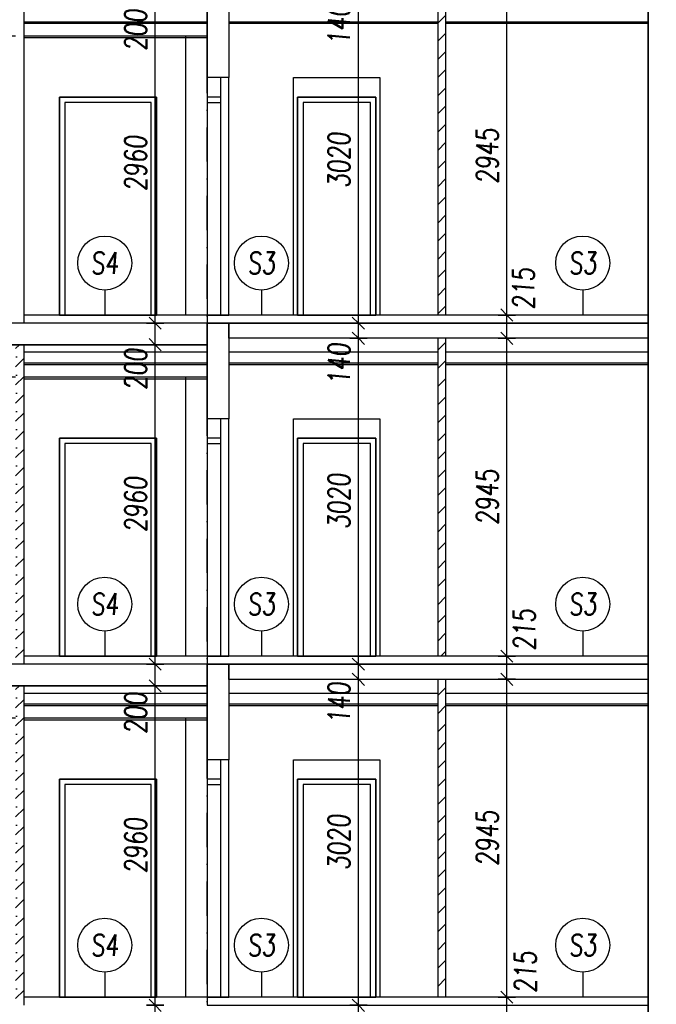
# Model space of a CAD drawing. Header units: millimetres. Extents: x -24606338 to 439687, y 151354 to 480404.
# Tile 56 of 93: x 356301 to 362198, y 194826 to 203949. Entities that reach past the tile are written whole.
import ezdxf
from ezdxf.enums import TextEntityAlignment as Align

# ---------------------------------------------------------------- set-up
doc = ezdxf.new("R2010")
doc.units = ezdxf.units.MM
doc.linetypes.add('ČERCHOVANÁ', pattern=[25.4, 12.7, -6.35, 0, -6.35])
for name, color, linetype in [('DVERE', 4, 'Continuous'), ('KOTY', 7, 'Continuous'), ('NOVA', 240, 'Continuous'), ('NOVÁ INTERIERY', 240, 'Continuous'), ('OSY', 7, 'Continuous'), ('TENKA', 4, 'Continuous'), ('TLUSTA', 2, 'Continuous'), ('ŽB', 3, 'Continuous')]:
    doc.layers.add(name, color=color, linetype=linetype)
doc.styles.add('CS-ROMANS', font='romans.shx', dxfattribs={"width": 0.75, "oblique": 5})
doc.styles.add('CS-ROMANS_100', font='romans.shx', dxfattribs={"width": 0.75, "oblique": 5, "height": 200})
doc.dimstyles.new('A_KÓTA_100', dxfattribs={"dimtxt": 200, "dimasz": 4, "dimexe": 100, "dimexo": 1500, "dimgap": 80, "dimtad": 1, "dimdec": 0, "dimdsep": 46, "dimtxsty": 'CS-ROMANS_100', "dimblk": 'KOT_CARA20', "dimcen": 90, "dimse1": 1, "dimse2": 1, "dimclrd": 256, "dimclre": 256, "dimclrt": 256, "dimadec": 0, "dimazin": 0, "dimtfac": 1, "dimtdec": 0, "dimtix": 1, "dimtmove": 2, "dimatfit": 3, "dimldrblk": 'OBLIQUE', "dimfxl": 1, "dimfxlon": 1, "dimtolj": 1, "dimarcsym": 0})

# ---------------------------------------------------------------- blocks, each defined once
blk = doc.blocks.new('KOT_CARA20')
for p, q in [((0, 0), (-14.1, -14.1)), ((0, 20), (0, -20)), ((0, 0), (14.1, 14.1))]:
    blk.add_line(p, q)
blk = doc.blocks.new('*D2764')
at = {"layer": 'Defpoints', "color": 0, "transparency": 16777216}
for p in [(360813.2, 194892.2), (362123.2, 194892.2), (361548.2, 194677.2)]:
    blk.add_point(p, dxfattribs=at)
at = {"layer": 'KOTY', "lineweight": -2, "transparency": 16777216}
blk.add_line((360813.2, 194681.2), (360813.2, 194888.2), dxfattribs=at)
at = {"layer": 'KOTY', "lineweight": -2, "transparency": 16777216, "xscale": 4, "yscale": 4, "zscale": 4}
for p, rotation in [((360813.2, 194892.2), 90), ((360813.2, 194677.2), 270)]:
    blk.add_blockref('KOT_CARA20', p, dxfattribs=dict(at, rotation=rotation))
at = {"layer": 'KOTY', "transparency": 16777216, "insert": (360984.7, 195124.2), "char_height": 200, "attachment_point": 5, "rotation": 90, "style": 'CS-ROMANS_100'}
blk.add_mtext('\\A1;215', dxfattribs=at)
blk = doc.blocks.new('_OBLIQUE')
at = {"color": 0, "linetype": 'ByBlock', "ltscale": 15}
blk.add_line((-0.5, -0.5), (0.5, 0.5), dxfattribs=at)
blk = doc.blocks.new('*D2765')
at = {"layer": 'Defpoints', "color": 0, "transparency": 16777216}
for p in [(360813.2, 197837.2), (362123.2, 197837.2), (362123.2, 194892.2)]:
    blk.add_point(p, dxfattribs=at)
at = {"layer": 'KOTY', "lineweight": -2, "transparency": 16777216}
blk.add_line((360813.2, 194896.2), (360813.2, 197833.2), dxfattribs=at)
at = {"layer": 'KOTY', "lineweight": -2, "transparency": 16777216, "xscale": 4, "yscale": 4, "zscale": 4}
for p, rotation in [((360813.2, 197837.2), 90), ((360813.2, 194892.2), 270)]:
    blk.add_blockref('KOT_CARA20', p, dxfattribs=dict(at, rotation=rotation))
at = {"layer": 'KOTY', "transparency": 16777216, "insert": (360633.2, 196364.7), "char_height": 200, "attachment_point": 5, "rotation": 90, "style": 'CS-ROMANS_100'}
blk.add_mtext('\\A1;2945', dxfattribs=at)
blk = doc.blocks.new('*D2766')
at = {"layer": 'Defpoints', "color": 0, "transparency": 16777216}
for p in [(360813.2, 198052.2), (362123.2, 198052.2), (362123.2, 197837.2)]:
    blk.add_point(p, dxfattribs=at)
at = {"layer": 'KOTY', "lineweight": -2, "transparency": 16777216}
blk.add_line((360813.2, 197841.2), (360813.2, 198048.2), dxfattribs=at)
at = {"layer": 'KOTY', "lineweight": -2, "transparency": 16777216, "xscale": 4, "yscale": 4, "zscale": 4}
for p, rotation in [((360813.2, 198052.2), 90), ((360813.2, 197837.2), 270)]:
    blk.add_blockref('KOT_CARA20', p, dxfattribs=dict(at, rotation=rotation))
at = {"layer": 'KOTY', "transparency": 16777216, "insert": (360975, 198296.2), "char_height": 200, "attachment_point": 5, "rotation": 90, "style": 'CS-ROMANS_100'}
blk.add_mtext('\\A1;215', dxfattribs=at)
blk = doc.blocks.new('*D2767')
at = {"layer": 'Defpoints', "color": 0, "transparency": 16777216}
for p in [(360813.2, 200997.2), (362123.2, 200997.2), (362123.2, 198052.2)]:
    blk.add_point(p, dxfattribs=at)
at = {"layer": 'KOTY', "lineweight": -2, "transparency": 16777216}
blk.add_line((360813.2, 198056.2), (360813.2, 200993.2), dxfattribs=at)
at = {"layer": 'KOTY', "lineweight": -2, "transparency": 16777216, "xscale": 4, "yscale": 4, "zscale": 4}
for p, rotation in [((360813.2, 200997.2), 90), ((360813.2, 198052.2), 270)]:
    blk.add_blockref('KOT_CARA20', p, dxfattribs=dict(at, rotation=rotation))
at = {"layer": 'KOTY', "transparency": 16777216, "insert": (360633.2, 199524.7), "char_height": 200, "attachment_point": 5, "rotation": 90, "style": 'CS-ROMANS_100'}
blk.add_mtext('\\A1;2945', dxfattribs=at)
blk = doc.blocks.new('*D2768')
at = {"layer": 'Defpoints', "color": 0, "transparency": 16777216}
for p in [(360813.2, 201212.2), (362123.2, 201212.2), (362123.2, 200997.2)]:
    blk.add_point(p, dxfattribs=at)
at = {"layer": 'KOTY', "lineweight": -2, "transparency": 16777216}
blk.add_line((360813.2, 201001.2), (360813.2, 201208.2), dxfattribs=at)
at = {"layer": 'KOTY', "lineweight": -2, "transparency": 16777216, "xscale": 4, "yscale": 4, "zscale": 4}
for p, rotation in [((360813.2, 201212.2), 90), ((360813.2, 200997.2), 270)]:
    blk.add_blockref('KOT_CARA20', p, dxfattribs=dict(at, rotation=rotation))
at = {"layer": 'KOTY', "transparency": 16777216, "insert": (360967.8, 201456.4), "char_height": 200, "attachment_point": 5, "rotation": 90, "style": 'CS-ROMANS_100'}
blk.add_mtext('\\A1;215', dxfattribs=at)
blk = doc.blocks.new('*D2769')
at = {"layer": 'Defpoints', "color": 0, "transparency": 16777216}
for p in [(360813.2, 204157.2), (362123.2, 204157.2), (362123.2, 201212.2)]:
    blk.add_point(p, dxfattribs=at)
at = {"layer": 'KOTY', "lineweight": -2, "transparency": 16777216}
blk.add_line((360813.2, 201216.2), (360813.2, 204153.2), dxfattribs=at)
at = {"layer": 'KOTY', "lineweight": -2, "transparency": 16777216, "xscale": 4, "yscale": 4, "zscale": 4}
for p, rotation in [((360813.2, 204157.2), 90), ((360813.2, 201212.2), 270)]:
    blk.add_blockref('KOT_CARA20', p, dxfattribs=dict(at, rotation=rotation))
at = {"layer": 'KOTY', "transparency": 16777216, "insert": (360633.2, 202684.7), "char_height": 200, "attachment_point": 5, "rotation": 90, "style": 'CS-ROMANS_100'}
blk.add_mtext('\\A1;2945', dxfattribs=at)
blk = doc.blocks.new('*D3313')
at = {"layer": 'Defpoints', "color": 0, "transparency": 16777216}
for p in [(357555.3, 194817.2), (357712, 194817.2), (357681.5, 194617.2)]:
    blk.add_point(p, dxfattribs=at)
at = {"layer": 'KOTY', "lineweight": -2, "transparency": 16777216}
blk.add_line((357555.3, 194621.2), (357555.3, 194813.2), dxfattribs=at)
at = {"layer": 'KOTY', "lineweight": -2, "transparency": 16777216, "xscale": 4, "yscale": 4, "zscale": 4}
for p, rotation in [((357555.3, 194817.2), 90), ((357555.3, 194617.2), 270)]:
    blk.add_blockref('KOT_CARA20', p, dxfattribs=dict(at, rotation=rotation))
at = {"layer": 'KOTY', "transparency": 16777216, "insert": (357375.3, 194365.6), "char_height": 200, "attachment_point": 5, "rotation": 90, "style": 'CS-ROMANS_100'}
blk.add_mtext('\\A1;200', dxfattribs=at)
blk = doc.blocks.new('*D3314')
at = {"layer": 'Defpoints', "color": 0, "transparency": 16777216}
for p in [(357555.3, 197777.2), (357733.3, 197777.2), (357712, 194817.2)]:
    blk.add_point(p, dxfattribs=at)
at = {"layer": 'KOTY', "lineweight": -2, "transparency": 16777216}
blk.add_line((357555.3, 194821.2), (357555.3, 197773.2), dxfattribs=at)
at = {"layer": 'KOTY', "lineweight": -2, "transparency": 16777216, "xscale": 4, "yscale": 4, "zscale": 4}
for p, rotation in [((357555.3, 197777.2), 90), ((357555.3, 194817.2), 270)]:
    blk.add_blockref('KOT_CARA20', p, dxfattribs=dict(at, rotation=rotation))
at = {"layer": 'KOTY', "transparency": 16777216, "insert": (357375.3, 196297.2), "char_height": 200, "attachment_point": 5, "rotation": 90, "style": 'CS-ROMANS_100'}
blk.add_mtext('\\A1;2960', dxfattribs=at)
blk = doc.blocks.new('*D3315')
at = {"layer": 'Defpoints', "color": 0, "transparency": 16777216}
for p in [(357555.3, 197977.2), (357767.5, 197977.2), (357733.3, 197777.2)]:
    blk.add_point(p, dxfattribs=at)
at = {"layer": 'KOTY', "lineweight": -2, "transparency": 16777216}
blk.add_line((357555.3, 197781.2), (357555.3, 197973.2), dxfattribs=at)
at = {"layer": 'KOTY', "lineweight": -2, "transparency": 16777216, "xscale": 4, "yscale": 4, "zscale": 4}
for p, rotation in [((357555.3, 197977.2), 90), ((357555.3, 197777.2), 270)]:
    blk.add_blockref('KOT_CARA20', p, dxfattribs=dict(at, rotation=rotation))
at = {"layer": 'KOTY', "transparency": 16777216, "insert": (357375.3, 197523.9), "char_height": 200, "attachment_point": 5, "rotation": 90, "style": 'CS-ROMANS_100'}
blk.add_mtext('\\A1;200', dxfattribs=at)
blk = doc.blocks.new('*D3316')
at = {"layer": 'Defpoints', "color": 0, "transparency": 16777216}
for p in [(357555.3, 200937.2), (357835.2, 200937.2), (357767.5, 197977.2)]:
    blk.add_point(p, dxfattribs=at)
at = {"layer": 'KOTY', "lineweight": -2, "transparency": 16777216}
blk.add_line((357555.3, 197981.2), (357555.3, 200933.2), dxfattribs=at)
at = {"layer": 'KOTY', "lineweight": -2, "transparency": 16777216, "xscale": 4, "yscale": 4, "zscale": 4}
for p, rotation in [((357555.3, 200937.2), 90), ((357555.3, 197977.2), 270)]:
    blk.add_blockref('KOT_CARA20', p, dxfattribs=dict(at, rotation=rotation))
at = {"layer": 'KOTY', "transparency": 16777216, "insert": (357375.3, 199457.2), "char_height": 200, "attachment_point": 5, "rotation": 90, "style": 'CS-ROMANS_100'}
blk.add_mtext('\\A1;2960', dxfattribs=at)
blk = doc.blocks.new('*D3317')
at = {"layer": 'Defpoints', "color": 0, "transparency": 16777216}
for p in [(357555.3, 201137.2), (357844.7, 201137.2), (357835.2, 200937.2)]:
    blk.add_point(p, dxfattribs=at)
at = {"layer": 'KOTY', "lineweight": -2, "transparency": 16777216}
blk.add_line((357555.3, 200941.2), (357555.3, 201133.2), dxfattribs=at)
at = {"layer": 'KOTY', "lineweight": -2, "transparency": 16777216, "xscale": 4, "yscale": 4, "zscale": 4}
for p, rotation in [((357555.3, 201137.2), 90), ((357555.3, 200937.2), 270)]:
    blk.add_blockref('KOT_CARA20', p, dxfattribs=dict(at, rotation=rotation))
at = {"layer": 'KOTY', "transparency": 16777216, "insert": (357375.3, 200710.3), "char_height": 200, "attachment_point": 5, "rotation": 90, "style": 'CS-ROMANS_100'}
blk.add_mtext('\\A1;200', dxfattribs=at)
blk = doc.blocks.new('*D3318')
at = {"layer": 'Defpoints', "color": 0, "transparency": 16777216}
for p in [(357555.3, 204097.2), (357748, 204097.2), (357844.7, 201137.2)]:
    blk.add_point(p, dxfattribs=at)
at = {"layer": 'KOTY', "lineweight": -2, "transparency": 16777216}
blk.add_line((357555.3, 201141.2), (357555.3, 204093.2), dxfattribs=at)
at = {"layer": 'KOTY', "lineweight": -2, "transparency": 16777216, "xscale": 4, "yscale": 4, "zscale": 4}
for p, rotation in [((357555.3, 204097.2), 90), ((357555.3, 201137.2), 270)]:
    blk.add_blockref('KOT_CARA20', p, dxfattribs=dict(at, rotation=rotation))
at = {"layer": 'KOTY', "transparency": 16777216, "insert": (357375.3, 202617.2), "char_height": 200, "attachment_point": 5, "rotation": 90, "style": 'CS-ROMANS_100'}
blk.add_mtext('\\A1;2960', dxfattribs=at)
blk = doc.blocks.new('*D3319')
at = {"layer": 'Defpoints', "color": 0, "transparency": 16777216}
for p in [(357555.3, 204297.2), (357778.1, 204297.2), (357748, 204097.2)]:
    blk.add_point(p, dxfattribs=at)
at = {"layer": 'KOTY', "lineweight": -2, "transparency": 16777216}
blk.add_line((357555.3, 204101.2), (357555.3, 204293.2), dxfattribs=at)
at = {"layer": 'KOTY', "lineweight": -2, "transparency": 16777216, "xscale": 4, "yscale": 4, "zscale": 4}
for p, rotation in [((357555.3, 204297.2), 90), ((357555.3, 204097.2), 270)]:
    blk.add_blockref('KOT_CARA20', p, dxfattribs=dict(at, rotation=rotation))
at = {"layer": 'KOTY', "transparency": 16777216, "insert": (357375.3, 203852.2), "char_height": 200, "attachment_point": 5, "rotation": 90, "style": 'CS-ROMANS_100'}
blk.add_mtext('\\A1;200', dxfattribs=at)
blk = doc.blocks.new('*D3354')
at = {"layer": 'Defpoints', "color": 0, "transparency": 16777216}
for p in [(359438.4, 194817.2), (360180.7, 194817.2), (360131.5, 194677.2)]:
    blk.add_point(p, dxfattribs=at)
at = {"layer": 'KOTY', "lineweight": -2, "transparency": 16777216}
for p, q in [((359438.4, 194821.2), (359438.4, 194825.2)), ((359438.4, 194677.2), (359438.4, 194817.2)), ((359438.4, 194673.2), (359438.4, 194669.2))]:
    blk.add_line(p, q, dxfattribs=at)
at = {"layer": 'KOTY', "lineweight": -2, "transparency": 16777216, "xscale": 4, "yscale": 4, "zscale": 4}
for p, rotation in [((359438.4, 194817.2), 270), ((359438.4, 194677.2), 90)]:
    blk.add_blockref('KOT_CARA20', p, dxfattribs=dict(at, rotation=rotation))
at = {"layer": 'KOTY', "transparency": 16777216, "insert": (359258.4, 194455.3), "char_height": 200, "attachment_point": 5, "rotation": 90, "style": 'CS-ROMANS_100'}
blk.add_mtext('\\A1;140', dxfattribs=at)
blk = doc.blocks.new('*D3355')
at = {"layer": 'Defpoints', "color": 0, "transparency": 16777216}
for p in [(359438.4, 197837.2), (359849.1, 197837.2), (360180.7, 194817.2)]:
    blk.add_point(p, dxfattribs=at)
at = {"layer": 'KOTY', "lineweight": -2, "transparency": 16777216}
blk.add_line((359438.4, 194821.2), (359438.4, 197833.2), dxfattribs=at)
at = {"layer": 'KOTY', "lineweight": -2, "transparency": 16777216, "xscale": 4, "yscale": 4, "zscale": 4}
for p, rotation in [((359438.4, 197837.2), 90), ((359438.4, 194817.2), 270)]:
    blk.add_blockref('KOT_CARA20', p, dxfattribs=dict(at, rotation=rotation))
at = {"layer": 'KOTY', "transparency": 16777216, "insert": (359258.4, 196327.2), "char_height": 200, "attachment_point": 5, "rotation": 90, "style": 'CS-ROMANS_100'}
blk.add_mtext('\\A1;3020', dxfattribs=at)
blk = doc.blocks.new('*D3356')
at = {"layer": 'Defpoints', "color": 0, "transparency": 16777216}
for p in [(359438.4, 197977.2), (359853.8, 197977.2), (359849.1, 197837.2)]:
    blk.add_point(p, dxfattribs=at)
at = {"layer": 'KOTY', "lineweight": -2, "transparency": 16777216}
for p, q in [((359438.4, 197981.2), (359438.4, 197985.2)), ((359438.4, 197837.2), (359438.4, 197977.2)), ((359438.4, 197833.2), (359438.4, 197829.2))]:
    blk.add_line(p, q, dxfattribs=at)
at = {"layer": 'KOTY', "lineweight": -2, "transparency": 16777216, "xscale": 4, "yscale": 4, "zscale": 4}
for p, rotation in [((359438.4, 197977.2), 270), ((359438.4, 197837.2), 90)]:
    blk.add_blockref('KOT_CARA20', p, dxfattribs=dict(at, rotation=rotation))
at = {"layer": 'KOTY', "transparency": 16777216, "insert": (359258.4, 197617.7), "char_height": 200, "attachment_point": 5, "rotation": 90, "style": 'CS-ROMANS_100'}
blk.add_mtext('\\A1;140', dxfattribs=at)
blk = doc.blocks.new('*D3357')
at = {"layer": 'Defpoints', "color": 0, "transparency": 16777216}
for p in [(359438.4, 200997.2), (359712.6, 200997.2), (359853.8, 197977.2)]:
    blk.add_point(p, dxfattribs=at)
at = {"layer": 'KOTY', "lineweight": -2, "transparency": 16777216}
blk.add_line((359438.4, 197981.2), (359438.4, 200993.2), dxfattribs=at)
at = {"layer": 'KOTY', "lineweight": -2, "transparency": 16777216, "xscale": 4, "yscale": 4, "zscale": 4}
for p, rotation in [((359438.4, 200997.2), 90), ((359438.4, 197977.2), 270)]:
    blk.add_blockref('KOT_CARA20', p, dxfattribs=dict(at, rotation=rotation))
at = {"layer": 'KOTY', "transparency": 16777216, "insert": (359258.4, 199487.2), "char_height": 200, "attachment_point": 5, "rotation": 90, "style": 'CS-ROMANS_100'}
blk.add_mtext('\\A1;3020', dxfattribs=at)
blk = doc.blocks.new('*D3358')
at = {"layer": 'Defpoints', "color": 0, "transparency": 16777216}
for p in [(359438.4, 201137.2), (359675.7, 201137.2), (359712.6, 200997.2)]:
    blk.add_point(p, dxfattribs=at)
at = {"layer": 'KOTY', "lineweight": -2, "transparency": 16777216}
for p, q in [((359438.4, 201141.2), (359438.4, 201145.2)), ((359438.4, 200997.2), (359438.4, 201137.2)), ((359438.4, 200993.2), (359438.4, 200989.2))]:
    blk.add_line(p, q, dxfattribs=at)
at = {"layer": 'KOTY', "lineweight": -2, "transparency": 16777216, "xscale": 4, "yscale": 4, "zscale": 4}
for p, rotation in [((359438.4, 201137.2), 270), ((359438.4, 200997.2), 90)]:
    blk.add_blockref('KOT_CARA20', p, dxfattribs=dict(at, rotation=rotation))
at = {"layer": 'KOTY', "transparency": 16777216, "insert": (359258.4, 200759.7), "char_height": 200, "attachment_point": 5, "rotation": 90, "style": 'CS-ROMANS_100'}
blk.add_mtext('\\A1;140', dxfattribs=at)
blk = doc.blocks.new('*D3359')
at = {"layer": 'Defpoints', "color": 0, "transparency": 16777216}
for p in [(359438.4, 204157.2), (359867.9, 204157.2), (359675.7, 201137.2)]:
    blk.add_point(p, dxfattribs=at)
at = {"layer": 'KOTY', "lineweight": -2, "transparency": 16777216}
blk.add_line((359438.4, 201141.2), (359438.4, 204153.2), dxfattribs=at)
at = {"layer": 'KOTY', "lineweight": -2, "transparency": 16777216, "xscale": 4, "yscale": 4, "zscale": 4}
for p, rotation in [((359438.4, 204157.2), 90), ((359438.4, 201137.2), 270)]:
    blk.add_blockref('KOT_CARA20', p, dxfattribs=dict(at, rotation=rotation))
at = {"layer": 'KOTY', "transparency": 16777216, "insert": (359258.4, 202647.2), "char_height": 200, "attachment_point": 5, "rotation": 90, "style": 'CS-ROMANS_100'}
blk.add_mtext('\\A1;3020', dxfattribs=at)
blk = doc.blocks.new('*D3360')
at = {"layer": 'Defpoints', "color": 0, "transparency": 16777216}
for p in [(359438.4, 204297.2), (359858.7, 204297.2), (359867.9, 204157.2)]:
    blk.add_point(p, dxfattribs=at)
at = {"layer": 'KOTY', "lineweight": -2, "transparency": 16777216}
for p, q in [((359438.4, 204301.2), (359438.4, 204305.2)), ((359438.4, 204157.2), (359438.4, 204297.2)), ((359438.4, 204153.2), (359438.4, 204149.2))]:
    blk.add_line(p, q, dxfattribs=at)
at = {"layer": 'KOTY', "lineweight": -2, "transparency": 16777216, "xscale": 4, "yscale": 4, "zscale": 4}
for p, rotation in [((359438.4, 204297.2), 270), ((359438.4, 204157.2), 90)]:
    blk.add_blockref('KOT_CARA20', p, dxfattribs=dict(at, rotation=rotation))
at = {"layer": 'KOTY', "transparency": 16777216, "insert": (359258.4, 203906.8), "char_height": 200, "attachment_point": 5, "rotation": 90, "style": 'CS-ROMANS_100'}
blk.add_mtext('\\A1;140', dxfattribs=at)
blk = doc.blocks.new('*D3473')
at = {"layer": 'Defpoints', "color": 0, "transparency": 16777216}
for p in [(356582.2, 253725.2), (347399.6, 186387.2), (348613.2, 186387.2)]:
    blk.add_point(p, dxfattribs=at)
at = {"layer": 'KOTY', "lineweight": -2, "transparency": 16777216}
blk.add_line((347399.6, 253721.2), (347399.6, 186391.2), dxfattribs=at)
at = {"layer": 'KOTY', "lineweight": -2, "transparency": 16777216, "xscale": 4, "yscale": 4, "zscale": 4}
for p, rotation in [((347399.6, 253725.2), 90), ((347399.6, 186387.2), 270)]:
    blk.add_blockref('KOT_CARA20', p, dxfattribs=dict(at, rotation=rotation))
at = {"layer": 'KOTY', "transparency": 16777216, "insert": (347219.6, 220056.2), "char_height": 200, "attachment_point": 5, "rotation": 90, "style": 'CS-ROMANS_100'}
blk.add_mtext('\\A1;67338', dxfattribs=at)

msp = doc.modelspace()

# ---------------------------------------------------------------- hatches: boundary and pattern name
at = {"layer": 'NOVÁ INTERIERY', "true_color": 0xf00000}
h = msp.add_hatch(dxfattribs=at)
h.set_pattern_fill('SACNCR', color=1, scale=50)
h.paths.add_polyline_path([(360248.246, 204157.158), (360173.246, 204157.158), (360173.246, 201212.158), (360248.246, 201212.158)])
h = msp.add_hatch(dxfattribs=at)
h.set_pattern_fill('SACNCR', color=1, scale=50)
h.paths.add_polyline_path([(360248.246, 200997.158), (360173.246, 200997.158), (360173.246, 198052.158), (360248.246, 198052.158)])
h = msp.add_hatch(dxfattribs=at)
h.set_pattern_fill('SACNCR', color=1, scale=50)
h.set_pattern_definition([(45, (320826.25, -79022.43), (-84.1899, 84.1899), []), (45, (320910.44, -79022.43), (-84.1899, 84.1899), [0, -119.0625])])
h.paths.add_polyline_path([(356263.246, 197977.158), (356338.246, 197977.158), (356338.246, 200937.158), (356263.246, 200937.158)])
h = msp.add_hatch(dxfattribs=at)
h.set_pattern_fill('SACNCR', color=1, scale=50)
h.set_pattern_definition([(45, (320826.25, -82182.43), (-84.1899, 84.1899), []), (45, (320910.44, -82182.43), (-84.1899, 84.1899), [0, -119.0625])])
h.paths.add_polyline_path([(356263.246, 194817.158), (356338.246, 194817.158), (356338.246, 197777.158), (356263.246, 197777.158)])
h = msp.add_hatch(dxfattribs=at)
h.set_pattern_fill('SACNCR', color=1, scale=50)
h.paths.add_polyline_path([(360248.246, 197837.158), (360173.246, 197837.158), (360173.246, 194892.158), (360248.246, 194892.158)])

# ---------------------------------------------------------------- linework, layer by layer
at = {"layer": 'DVERE'}
for points in [[(358838.246, 203412.158), (359638.246, 203412.158), (359638.246, 201212.158), (358838.246, 201212.158)], [(356668.246, 201212.158), (357568.246, 201212.158), (357568.246, 203232.158), (356668.246, 203232.158)], [(356668.246, 201212.158), (357568.246, 201212.158), (357568.246, 203232.158), (356668.246, 203232.158)], [(356668.246, 201212.158), (357568.246, 201212.158), (357568.246, 203232.158), (356668.246, 203232.158)], [(356668.246, 201212.158), (357568.246, 201212.158), (357568.246, 203232.158), (356668.246, 203232.158)], [(356718.246, 201212.158), (357518.246, 201212.158), (357518.246, 203182.158), (356718.246, 203182.158)], [(356718.246, 201212.158), (357518.246, 201212.158), (357518.246, 203182.158), (356718.246, 203182.158)], [(356718.246, 201212.158), (357518.246, 201212.158), (357518.246, 203182.158), (356718.246, 203182.158)], [(356718.246, 201212.158), (357518.246, 201212.158), (357518.246, 203182.158), (356718.246, 203182.158)], [(358875.746, 201212.158), (359600.746, 201212.158), (359600.746, 203232.158), (358875.746, 203232.158)], [(358875.746, 201212.158), (359600.746, 201212.158), (359600.746, 203232.158), (358875.746, 203232.158)], [(358875.746, 201212.158), (359600.746, 201212.158), (359600.746, 203232.158), (358875.746, 203232.158)], [(358875.746, 201212.158), (359600.746, 201212.158), (359600.746, 203232.158), (358875.746, 203232.158)], [(358925.746, 201212.158), (359550.746, 201212.158), (359550.746, 203182.158), (358925.746, 203182.158)], [(358925.746, 201212.158), (359550.746, 201212.158), (359550.746, 203182.158), (358925.746, 203182.158)], [(358925.746, 201212.158), (359550.746, 201212.158), (359550.746, 203182.158), (358925.746, 203182.158)], [(358925.746, 201212.158), (359550.746, 201212.158), (359550.746, 203182.158), (358925.746, 203182.158)], [(358838.246, 200252.158), (359638.246, 200252.158), (359638.246, 198052.158), (358838.246, 198052.158)], [(356668.246, 198052.158), (357568.246, 198052.158), (357568.246, 200072.158), (356668.246, 200072.158)], [(356668.246, 198052.158), (357568.246, 198052.158), (357568.246, 200072.158), (356668.246, 200072.158)], [(356668.246, 198052.158), (357568.246, 198052.158), (357568.246, 200072.158), (356668.246, 200072.158)], [(356668.246, 198052.158), (357568.246, 198052.158), (357568.246, 200072.158), (356668.246, 200072.158)], [(358875.746, 198052.158), (359600.746, 198052.158), (359600.746, 200072.158), (358875.746, 200072.158)], [(358875.746, 198052.158), (359600.746, 198052.158), (359600.746, 200072.158), (358875.746, 200072.158)], [(358875.746, 198052.158), (359600.746, 198052.158), (359600.746, 200072.158), (358875.746, 200072.158)], [(358875.746, 198052.158), (359600.746, 198052.158), (359600.746, 200072.158), (358875.746, 200072.158)], [(356718.246, 198052.158), (357518.246, 198052.158), (357518.246, 200022.158), (356718.246, 200022.158)], [(356718.246, 198052.158), (357518.246, 198052.158), (357518.246, 200022.158), (356718.246, 200022.158)], [(356718.246, 198052.158), (357518.246, 198052.158), (357518.246, 200022.158), (356718.246, 200022.158)], [(356718.246, 198052.158), (357518.246, 198052.158), (357518.246, 200022.158), (356718.246, 200022.158)], [(358925.746, 198052.158), (359550.746, 198052.158), (359550.746, 200022.158), (358925.746, 200022.158)], [(358925.746, 198052.158), (359550.746, 198052.158), (359550.746, 200022.158), (358925.746, 200022.158)], [(358925.746, 198052.158), (359550.746, 198052.158), (359550.746, 200022.158), (358925.746, 200022.158)], [(358925.746, 198052.158), (359550.746, 198052.158), (359550.746, 200022.158), (358925.746, 200022.158)], [(358838.246, 197092.158), (359638.246, 197092.158), (359638.246, 194892.158), (358838.246, 194892.158)], [(356668.246, 194892.158), (357568.246, 194892.158), (357568.246, 196912.158), (356668.246, 196912.158)], [(356668.246, 194892.158), (357568.246, 194892.158), (357568.246, 196912.158), (356668.246, 196912.158)], [(356668.246, 194892.158), (357568.246, 194892.158), (357568.246, 196912.158), (356668.246, 196912.158)], [(356668.246, 194892.158), (357568.246, 194892.158), (357568.246, 196912.158), (356668.246, 196912.158)], [(356718.246, 194892.158), (357518.246, 194892.158), (357518.246, 196862.158), (356718.246, 196862.158)], [(356718.246, 194892.158), (357518.246, 194892.158), (357518.246, 196862.158), (356718.246, 196862.158)], [(356718.246, 194892.158), (357518.246, 194892.158), (357518.246, 196862.158), (356718.246, 196862.158)], [(356718.246, 194892.158), (357518.246, 194892.158), (357518.246, 196862.158), (356718.246, 196862.158)], [(358875.746, 194892.158), (359600.746, 194892.158), (359600.746, 196912.158), (358875.746, 196912.158)], [(358875.746, 194892.158), (359600.746, 194892.158), (359600.746, 196912.158), (358875.746, 196912.158)], [(358875.746, 194892.158), (359600.746, 194892.158), (359600.746, 196912.158), (358875.746, 196912.158)], [(358875.746, 194892.158), (359600.746, 194892.158), (359600.746, 196912.158), (358875.746, 196912.158)], [(358925.746, 194892.158), (359550.746, 194892.158), (359550.746, 196862.158), (358925.746, 196862.158)], [(358925.746, 194892.158), (359550.746, 194892.158), (359550.746, 196862.158), (358925.746, 196862.158)], [(358925.746, 194892.158), (359550.746, 194892.158), (359550.746, 196862.158), (358925.746, 196862.158)], [(358925.746, 194892.158), (359550.746, 194892.158), (359550.746, 196862.158), (358925.746, 196862.158)]]:
    msp.add_lwpolyline(points, close=True, dxfattribs=at)
at = {"layer": 'KOTY'}
for p, q in [((357088.462, 201444.118), (357088.462, 201212.158)), ((358540.122, 201444.118), (358540.122, 201212.158)), ((361516.772, 201444.118), (361516.772, 201212.158)), ((357088.462, 198284.118), (357088.462, 198052.158)), ((358540.122, 198284.118), (358540.122, 198052.158)), ((361516.772, 198284.118), (361516.772, 198052.158)), ((357088.462, 195124.118), (357088.462, 194892.158)), ((358540.122, 195124.118), (358540.122, 194892.158)), ((361516.772, 195124.118), (361516.772, 194892.158))]:
    msp.add_line(p, q, dxfattribs=at)
at = {"layer": 'KOTY', "ltscale": 20}
for centre in [(357088.462, 201694.118), (358540.122, 201694.118), (361516.772, 201694.118), (357088.462, 198534.118), (358540.122, 198534.118), (361516.772, 198534.118), (357088.462, 195374.118), (358540.122, 195374.118), (361516.772, 195374.118)]:
    msp.add_circle(centre, 250, dxfattribs=at)
at = {"layer": 'NOVA'}
for points in [[(360173.246, 204157.158), (360173.246, 201212.158)], [(360248.246, 201212.158), (360248.246, 204157.158)], [(360173.246, 200997.158), (360173.246, 198052.158)], [(360248.246, 198052.158), (360248.246, 200997.158)], [(360173.246, 197837.158), (360173.246, 194892.158)], [(360248.246, 194892.158), (360248.246, 197837.158)]]:
    msp.add_lwpolyline(points, dxfattribs=at)
at = {"layer": 'NOVÁ INTERIERY'}
for p, q in [((358038.246, 203412.158), (358038.246, 201212.158)), ((358038.246, 200252.158), (358038.246, 198052.158)), ((358038.246, 197092.158), (358038.246, 194892.158))]:
    msp.add_line(p, q, dxfattribs=at)
for points in [[(358038.246, 203927.158), (356338.246, 203927.158)], [(358038.246, 203912.158), (356338.246, 203912.158)], [(360173.246, 203927.158), (358238.246, 203927.158)], [(360173.246, 203912.158), (358238.246, 203912.158)], [(362123.246, 203927.158), (360248.246, 203927.158)], [(362123.246, 203912.158), (360248.246, 203912.158)], [(358163.246, 201212.158), (358163.246, 203412.158)], [(356338.246, 200937.158), (356338.246, 197977.158)], [(358038.246, 200867.158), (356338.246, 200867.158)], [(360173.246, 200867.158), (358238.246, 200867.158)], [(362123.246, 200867.158), (360248.246, 200867.158)], [(358038.246, 200767.158), (356338.246, 200767.158)], [(358038.246, 200752.158), (356338.246, 200752.158)], [(360173.246, 200767.158), (358238.246, 200767.158)], [(360173.246, 200752.158), (358238.246, 200752.158)], [(362123.246, 200767.158), (360248.246, 200767.158)], [(362123.246, 200752.158), (360248.246, 200752.158)], [(358163.246, 198052.158), (358163.246, 200252.158)], [(356338.246, 197777.158), (356338.246, 194817.158)], [(358038.246, 197707.158), (356338.246, 197707.158)], [(360173.246, 197707.158), (358238.246, 197707.158)], [(362123.246, 197707.158), (360248.246, 197707.158)], [(358038.246, 197607.158), (356338.246, 197607.158)], [(358038.246, 197592.158), (356338.246, 197592.158)], [(360173.246, 197607.158), (358238.246, 197607.158)], [(360173.246, 197592.158), (358238.246, 197592.158)], [(362123.246, 197607.158), (360248.246, 197607.158)], [(362123.246, 197592.158), (360248.246, 197592.158)], [(358163.246, 194892.158), (358163.246, 197092.158)]]:
    msp.add_lwpolyline(points, dxfattribs=at)
for points in [[(356668.246, 203232.158), (357568.246, 203232.158), (357568.246, 201212.158), (356668.246, 201212.158)], [(356718.246, 201212.158), (357518.246, 201212.158), (357518.246, 203182.158), (356718.246, 203182.158)], [(358038.246, 203182.158), (358163.246, 203182.158), (358163.246, 203232.158), (358038.246, 203232.158)], [(358875.746, 203232.158), (359600.746, 203232.158), (359600.746, 201212.158), (358875.746, 201212.158)], [(358925.746, 201212.158), (359550.746, 201212.158), (359550.746, 203182.158), (358925.746, 203182.158)], [(358038.246, 201137.158), (362123.246, 201137.158), (362123.246, 201212.158), (358038.246, 201212.158)], [(356668.246, 200072.158), (357568.246, 200072.158), (357568.246, 198052.158), (356668.246, 198052.158)], [(358038.246, 200022.158), (358163.246, 200022.158), (358163.246, 200072.158), (358038.246, 200072.158)], [(358875.746, 200072.158), (359600.746, 200072.158), (359600.746, 198052.158), (358875.746, 198052.158)], [(356718.246, 198052.158), (357518.246, 198052.158), (357518.246, 200022.158), (356718.246, 200022.158)], [(358925.746, 198052.158), (359550.746, 198052.158), (359550.746, 200022.158), (358925.746, 200022.158)], [(358038.246, 197977.158), (362123.246, 197977.158), (362123.246, 198052.158), (358038.246, 198052.158)], [(356668.246, 196912.158), (357568.246, 196912.158), (357568.246, 194892.158), (356668.246, 194892.158)], [(356718.246, 194892.158), (357518.246, 194892.158), (357518.246, 196862.158), (356718.246, 196862.158)], [(358038.246, 196862.158), (358163.246, 196862.158), (358163.246, 196912.158), (358038.246, 196912.158)], [(358875.746, 196912.158), (359600.746, 196912.158), (359600.746, 194892.158), (358875.746, 194892.158)], [(358925.746, 194892.158), (359550.746, 194892.158), (359550.746, 196862.158), (358925.746, 196862.158)], [(358038.246, 194817.158), (362123.246, 194817.158), (362123.246, 194892.158), (358038.246, 194892.158)]]:
    msp.add_lwpolyline(points, close=True, dxfattribs=at)
at = {"layer": 'OSY', "linetype": 'ČERCHOVANÁ', "ltscale": 25}
msp.add_lwpolyline([(358038.246, 174688.935), (358038.246, 251607.158)], dxfattribs=at)
at = {"layer": 'TENKA'}
for p, q in [((356338.246, 203782.158), (358038.246, 203782.158)), ((356338.246, 200622.158), (358038.246, 200622.158)), ((356338.246, 197462.158), (358038.246, 197462.158))]:
    msp.add_line(p, q, dxfattribs=at)
for points in [[(356263.246, 203797.158), (351438.246, 203797.158), (351438.246, 204097.158), (358038.246, 204097.158), (358038.246, 203797.158), (356338.246, 203797.158)], [(357838.246, 203797.158), (357838.246, 201212.158)], [(358163.246, 201212.158), (358163.246, 203412.158)], [(358163.246, 201212.158), (358163.246, 203412.158)], [(358163.246, 201212.158), (358163.246, 203412.158)], [(362123.246, 201137.158), (351438.246, 201137.158)], [(356263.246, 200637.158), (351438.246, 200637.158), (351438.246, 200937.158), (358038.246, 200937.158), (358038.246, 200637.158), (356338.246, 200637.158)], [(357838.246, 200637.158), (357838.246, 198052.158)], [(358163.246, 198052.158), (358163.246, 200252.158)], [(358163.246, 198052.158), (358163.246, 200252.158)], [(358163.246, 198052.158), (358163.246, 200252.158)], [(362123.246, 197977.158), (351438.246, 197977.158)], [(356263.246, 197477.158), (351438.246, 197477.158), (351438.246, 197777.158), (358038.246, 197777.158), (358038.246, 197477.158), (356338.246, 197477.158)], [(357838.246, 197477.158), (357838.246, 194892.158)], [(358163.246, 194892.158), (358163.246, 197092.158)], [(358163.246, 194892.158), (358163.246, 197092.158)], [(358163.246, 194892.158), (358163.246, 197092.158)]]:
    msp.add_lwpolyline(points, dxfattribs=at)
for points in [[(358038.246, 201212.158), (358238.246, 201212.158), (358238.246, 203412.158), (358038.246, 203412.158)], [(358038.246, 203182.158), (358163.246, 203182.158), (358163.246, 203232.158), (358038.246, 203232.158)], [(358038.246, 203182.158), (358163.246, 203182.158), (358163.246, 203232.158), (358038.246, 203232.158)], [(358038.246, 203182.158), (358163.246, 203182.158), (358163.246, 203232.158), (358038.246, 203232.158)], [(358038.246, 198052.158), (358238.246, 198052.158), (358238.246, 200252.158), (358038.246, 200252.158)], [(358038.246, 200022.158), (358163.246, 200022.158), (358163.246, 200072.158), (358038.246, 200072.158)], [(358038.246, 200022.158), (358163.246, 200022.158), (358163.246, 200072.158), (358038.246, 200072.158)], [(358038.246, 200022.158), (358163.246, 200022.158), (358163.246, 200072.158), (358038.246, 200072.158)], [(358038.246, 194892.158), (358238.246, 194892.158), (358238.246, 197092.158), (358038.246, 197092.158)], [(358038.246, 196862.158), (358163.246, 196862.158), (358163.246, 196912.158), (358038.246, 196912.158)], [(358038.246, 196862.158), (358163.246, 196862.158), (358163.246, 196912.158), (358038.246, 196912.158)], [(358038.246, 196862.158), (358163.246, 196862.158), (358163.246, 196912.158), (358038.246, 196912.158)]]:
    msp.add_lwpolyline(points, close=True, dxfattribs=at)
at = {"layer": 'TLUSTA'}
for points in [[(362123.246, 249627.158), (362123.246, 193237.158)], [(358038.246, 204297.158), (358038.246, 203412.158)], [(358238.246, 204297.158), (358238.246, 203412.158)], [(356338.246, 204097.158), (356338.246, 201137.158)], [(358238.246, 203412.158), (358038.246, 203412.158)], [(362123.246, 201212.158), (356338.246, 201212.158)], [(358038.246, 201137.158), (358038.246, 200252.158)], [(358238.246, 201137.158), (358238.246, 200252.158)], [(362123.246, 200997.158), (358238.246, 200997.158)], [(358038.246, 200937.158), (351438.246, 200937.158)], [(358238.246, 200252.158), (358038.246, 200252.158)], [(362123.246, 198052.158), (356338.246, 198052.158)], [(358038.246, 197977.158), (358038.246, 197092.158)], [(358238.246, 197977.158), (358238.246, 197092.158)], [(358038.246, 197777.158), (351438.246, 197777.158)], [(362123.246, 197837.158), (358238.246, 197837.158)], [(358238.246, 197092.158), (358038.246, 197092.158)], [(362123.246, 194892.158), (356338.246, 194892.158)]]:
    msp.add_lwpolyline(points, dxfattribs=at)
at = {"layer": 'ŽB'}
for points in [[(362123.246, 249627.158), (362273.246, 249627.158), (362273.246, 193237.158), (362123.246, 193237.158)], [(358038.246, 204297.158), (358238.246, 204297.158), (358238.246, 203412.158), (358038.246, 203412.158)], [(351438.246, 200937.158), (358038.246, 200937.158), (358038.246, 201137.158), (351438.246, 201137.158)], [(358038.246, 201137.158), (358238.246, 201137.158), (358238.246, 200252.158), (358038.246, 200252.158)], [(358238.246, 201137.158), (362123.246, 201137.158), (362123.246, 200997.158), (358238.246, 200997.158)], [(351438.246, 197777.158), (358038.246, 197777.158), (358038.246, 197977.158), (351438.246, 197977.158)], [(358038.246, 197977.158), (358238.246, 197977.158), (358238.246, 197092.158), (358038.246, 197092.158)], [(358238.246, 197977.158), (362123.246, 197977.158), (362123.246, 197837.158), (358238.246, 197837.158)]]:
    msp.add_lwpolyline(points, close=True, dxfattribs=at)

# ---------------------------------------------------------------- texts
at = {"layer": 'KOTY', "ltscale": 20, "style": 'CS-ROMANS', "oblique": 5, "width": 0.75}
for s, p in [('S4', (357088.462, 201694.118)), ('S3', (358540.122, 201694.118)), ('S3', (361516.772, 201694.118)), ('S4', (357088.462, 198534.118)), ('S3', (358540.122, 198534.118)), ('S3', (361516.772, 198534.118)), ('S4', (357088.462, 195374.118)), ('S3', (358540.122, 195374.118)), ('S3', (361516.772, 195374.118))]:
    msp.add_text(s, height=200, dxfattribs=at).set_placement(p, align=Align.MIDDLE)

# ---------------------------------------------------------------- dimensions: what is measured, and where the dimension line sits
at = {"layer": 'KOTY'}
for base, p1, p2, picture, middle in [((347399.564, 186387.158), (356582.209, 253725.158), (348613.152, 186387.158), '*D3473', (347219.564, 220056.158)), ((359438.383, 204157.158), (359675.746, 201137.158), (359867.875, 204157.158), '*D3359', (359258.383, 202647.158)), ((360813.234, 204157.158), (362123.246, 201212.158), (362123.246, 204157.158), '*D2769', (360633.234, 202684.658)), ((357555.316, 204097.158), (357844.733, 201137.158), (357748.022, 204097.158), '*D3318', (357375.316, 202617.158)), ((359438.383, 200997.158), (359853.757, 197977.158), (359712.605, 200997.158), '*D3357', (359258.383, 199487.158)), ((360813.234, 200997.158), (362123.246, 198052.158), (362123.246, 200997.158), '*D2767', (360633.234, 199524.658)), ((357555.316, 200937.158), (357767.477, 197977.158), (357835.163, 200937.158), '*D3316', (357375.316, 199457.158)), ((359438.383, 197837.158), (360180.746, 194817.158), (359849.135, 197837.158), '*D3355', (359258.383, 196327.158)), ((360813.234, 197837.158), (362123.246, 194892.158), (362123.246, 197837.158), '*D2765', (360633.234, 196364.658)), ((357555.316, 197777.158), (357712.041, 194817.158), (357733.345, 197777.158), '*D3314', (357375.316, 196297.158))]:
    dim = msp.add_linear_dim(base=base, p1=p1, p2=p2, angle=90, dimstyle='A_KÓTA_100', dxfattribs=at)
    dim.commit()
    dim.dimension.update_dxf_attribs({"geometry": picture, "text_midpoint": middle})
for base, p1, p2, picture, middle in [((357555.316, 204297.158), (357748.022, 204097.158), (357778.095, 204297.158), '*D3319', (357375.316, 203852.151)), ((359438.383, 204297.158), (359867.875, 204157.158), (359858.737, 204297.158), '*D3360', (359258.383, 203906.795)), ((360813.234, 201212.158), (362123.246, 200997.158), (362123.246, 201212.158), '*D2768', (360967.788, 201456.448)), ((357555.316, 201137.158), (357835.163, 200937.158), (357844.733, 201137.158), '*D3317', (357375.316, 200710.254)), ((359438.383, 201137.158), (359712.605, 200997.158), (359675.746, 201137.158), '*D3358', (359258.383, 200759.665)), ((360813.234, 198052.158), (362123.246, 197837.158), (362123.246, 198052.158), '*D2766', (360974.959, 198296.174)), ((357555.316, 197977.158), (357733.345, 197777.158), (357767.477, 197977.158), '*D3315', (357375.316, 197523.864)), ((359438.383, 197977.158), (359849.135, 197837.158), (359853.757, 197977.158), '*D3356', (359258.383, 197617.663)), ((360813.234, 194892.158), (361548.246, 194677.158), (362123.246, 194892.158), '*D2764', (360984.738, 195124.181)), ((357555.316, 194817.158), (357681.499, 194617.158), (357712.041, 194817.158), '*D3313', (357375.316, 194365.632)), ((359438.383, 194817.158), (360131.534, 194677.158), (360180.746, 194817.158), '*D3354', (359258.383, 194455.3))]:
    dim = msp.add_linear_dim(base=base, p1=p1, p2=p2, angle=90, dimstyle='A_KÓTA_100', dxfattribs=at)
    dim.commit()
    dim.dimension.update_dxf_attribs({"geometry": picture, "text_midpoint": middle, "dimtype": 160})

doc.saveas('drawing.dxf')
